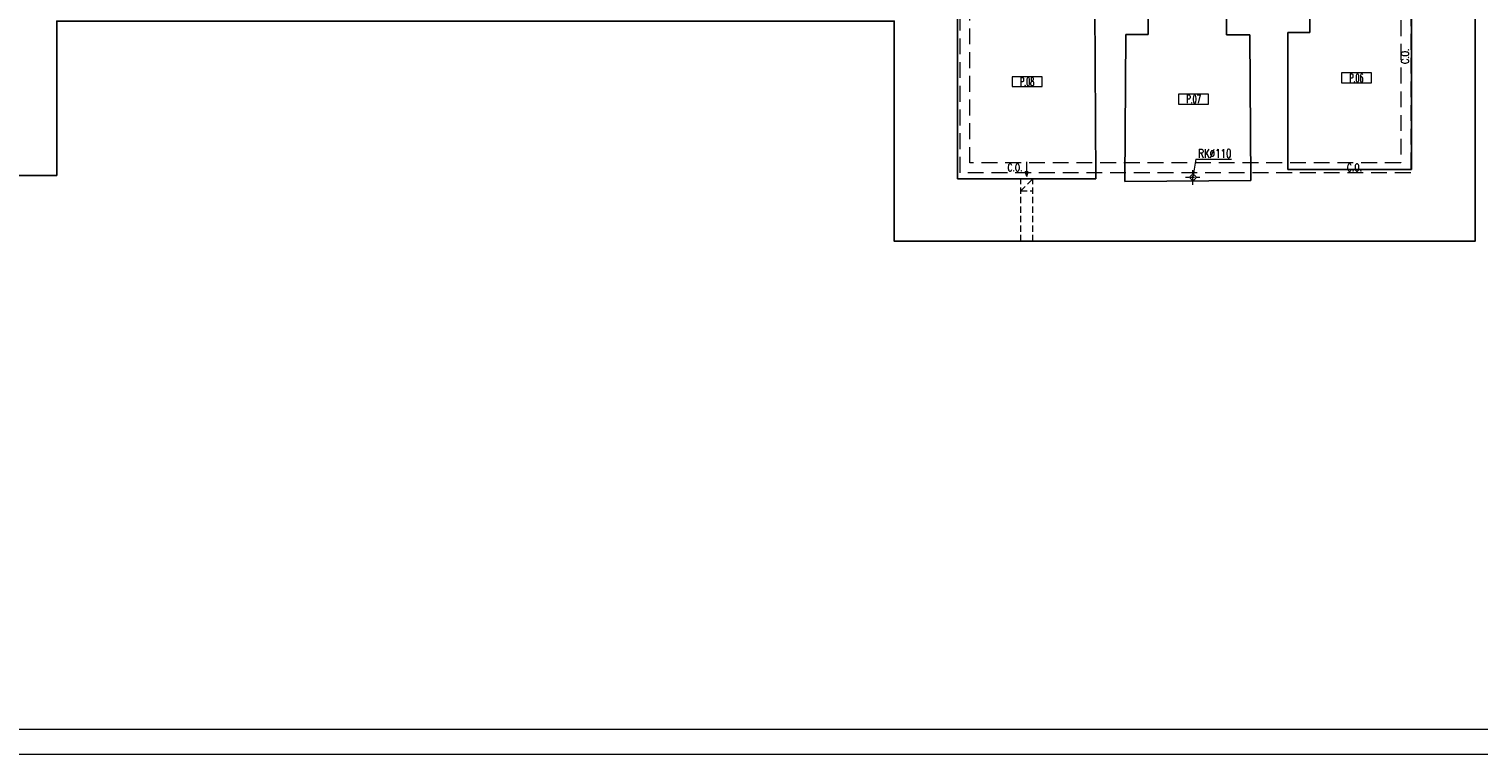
# Model space of a CAD drawing. Header units: millimetres. Extents: x 12584 to 77584, y 9983 to 29820.
# Tile 26 of 176: x 16620 to 19530, y 23880 to 25336. Entities that reach past the tile are written whole.
import ezdxf

# ---------------------------------------------------------------- set-up
doc = ezdxf.new("R2010")
doc.units = ezdxf.units.MM
doc.linetypes.add('ACAD_ISO10W100', pattern=[18, 12, -3, 0, -3])
doc.linetypes.add('HIDDEN', pattern=[9.525, 6.35, -3.175])
for name, color, linetype, lineweight in [('m_tabela', 7, 'Continuous', 20), ('m_wentylacja', 1, 'Continuous', 5), ('mr_cienka', 7, 'Continuous', 9), ('mr_instalacje', 1, 'Continuous', 9), ('mr_otwory', 7, 'Continuous', 9), ('mr_wentylacja', 1, 'Continuous', 13), ('mr_ściany', 7, 'Continuous', 25)]:
    doc.layers.add(name, color=color, linetype=linetype, lineweight=lineweight)
doc.styles.add('styl1', font='simplex.shx', dxfattribs={"width": 0.75})
doc.styles.add('WYM', font='simplex.shx', dxfattribs={"width": 0.5})

# ---------------------------------------------------------------- blocks, each defined once
blk = doc.blocks.new('strz')
at = {"layer": 'm_wentylacja', "ltscale": 2}
h = blk.add_hatch(color=0, dxfattribs=at)
h.paths.add_polyline_path([(0, 9.8), (-2.9, 9.8), (0, 0)])
h.paths.add_polyline_path([(2.9, 9.8), (0, 9.8), (0, 0)])
at = {"layer": 'm_wentylacja', "color": 0, "ltscale": 2}
for p, q in [((0, 0), (0, 29.8)), ((0, 0), (-2.9, 9.8)), ((-2.9, 9.8), (2.9, 9.8)), ((0, 0), (2.9, 9.8))]:
    blk.add_line(p, q, dxfattribs=at)

msp = doc.modelspace()

# ---------------------------------------------------------------- linework, layer by layer
at = {"layer": 'm_tabela'}
for p, q in [((12633.6, 23929.8), (20943.6, 23929.8)), ((12583.6, 23879.8), (20993.6, 23879.8))]:
    msp.add_line(p, q, dxfattribs=at)
at = {"layer": 'mr_cienka', "ltscale": 2}
for p, q in [((18592.8, 25240.3), (18592.8, 25220.3)), ((18652.8, 25240.3), (18592.8, 25240.3)), ((19253.8, 25247.7), (19253.8, 25227.7)), ((19313.8, 25247.7), (19253.8, 25247.7)), ((18592.8, 25220.3), (18652.8, 25220.3)), ((18927, 25205.3), (18927, 25185.3)), ((18987, 25205.3), (18927, 25205.3)), ((19253.8, 25227.7), (19313.8, 25227.7)), ((18927, 25185.3), (18987, 25185.3))]:
    msp.add_line(p, q, dxfattribs=at)
at = {"layer": 'mr_cienka'}
for points in [[(18652.8, 25220.3), (18652.8, 25240.3)], [(19313.8, 25227.7), (19313.8, 25247.7)], [(18987, 25185.3), (18987, 25205.3)]]:
    msp.add_lwpolyline(points, dxfattribs=at)
at = {"layer": 'mr_instalacje', "color": 6, "linetype": 'ACAD_ISO10W100', "ltscale": 0.6}
for p, q in [((18940.8, 25038.2), (18970.8, 25038.2)), ((18955.8, 25023.2), (18955.8, 25053.2))]:
    msp.add_line(p, q, dxfattribs=at)
at = {"layer": 'mr_instalacje', "color": 5, "linetype": 'HIDDEN', "ltscale": 5}
msp.add_lwpolyline([(18488.2, 26911.6), (18499.8, 27707.3), (19392.8, 27707.3), (19392.8, 25047.2), (18488.2, 25047.2), (18488.2, 25636.8)], dxfattribs=at)
at = {"layer": 'mr_instalacje', "color": 1, "linetype": 'HIDDEN', "ltscale": 5}
msp.add_lwpolyline([(18508.2, 26908.4), (18519.5, 27687.3), (19372.8, 27687.3), (19372.8, 25067.2), (18508.2, 25067.2), (18508.2, 25656.8)], dxfattribs=at)
at = {"layer": 'mr_instalacje', "color": 6, "ltscale": 2}
msp.add_circle((18955.8, 25038.2), 5.5, dxfattribs=at)
at = {"layer": 'mr_otwory'}
for points in [[(18961.7, 25074.9), (18955.8, 25038.2)], [(18961.7, 25074.9), (19033.4, 25074.9)]]:
    msp.add_lwpolyline(points, dxfattribs=at)
at = {"layer": 'mr_wentylacja', "linetype": 'HIDDEN', "ltscale": 2}
for p, q in [((18610.1, 24909.8), (18610.1, 25034.8)), ((18610.1, 25034.8), (18634.1, 25034.8)), ((18610.1, 25010.8), (18634.1, 25034.8)), ((18634.1, 24909.8), (18634.1, 25034.8)), ((18610.1, 25010.8), (18634.1, 25010.8))]:
    msp.add_line(p, q, dxfattribs=at)
at = {"layer": 'mr_ściany', "ltscale": 2}
for p, q in [((18483.1, 25380.3), (18483.1, 25034.8)), ((18759.1, 25380.3), (18761.1, 25034.8)), ((18866.1, 25377.3), (18866.1, 25325.3)), ((19023.1, 25377.3), (19023.1, 25324.3)), ((19190.1, 25377.3), (19190.1, 25329.3)), ((19394.1, 25053.8), (19394.1, 25377.3)), ((18821.1, 25325.3), (18819, 25029.8)), ((18866.1, 25325.3), (18821.1, 25325.3)), ((19070.1, 25324.3), (19023.1, 25324.3)), ((19070.1, 25324.3), (19072.1, 25031.8)), ((19146.1, 25329.3), (19146.1, 25053.8)), ((19190.1, 25329.3), (19146.1, 25329.3)), ((18483.1, 25034.8), (18761.1, 25034.8)), ((18819, 25029.8), (19072.1, 25031.8)), ((19146.1, 25053.8), (19394.1, 25053.8))]:
    msp.add_line(p, q, dxfattribs=at)
msp.add_lwpolyline([(15050.1, 25351.8), (16182.1, 25351.8), (16182.1, 25041.8), (16675.1, 25041.8), (16675.1, 25351.8), (18356.1, 25351.8), (18356.1, 24909.8), (19522.1, 24909.8), (19522.1, 26089.8), (19636.1, 26089.8), (19636.1, 26656.8), (19524.1, 26656.8), (19524.1, 27843.8), (18510.1, 27843.8), (18510.1, 28518.8), (16992.1, 28518.8), (16992.1, 27821.8), (15887.1, 27821.8), (15887.1, 28513.8), (14367.1, 28513.8), (14367.1, 27840.8), (13349.1, 27840.8), (13349.1, 27201.8)], dxfattribs=at)

# ---------------------------------------------------------------- block references
at = {"layer": 'mr_wentylacja', "xscale": -1}
msp.add_blockref('strz', (18622.1, 25039.5), dxfattribs=at)

# ---------------------------------------------------------------- texts
at = {"layer": 'mr_instalacje', "color": 5, "linetype": 'HIDDEN', "ltscale": 5, "insert": (19381.4, 25281.3), "char_height": 15, "attachment_point": 5, "rotation": 90, "style": 'styl1'}
msp.add_mtext_dynamic_manual_height_columns('C.O.', width=62.34, gutter_width=75, heights=[0], dxfattribs=at)
at = {"layer": 'mr_otwory', "ltscale": 2, "char_height": 17, "attachment_point": 5}
for s, width, insert, style in [('P.08', 40, (18622.8, 25230.3), 'WYM'), ('P.06', 40, (19283.8, 25237.7), 'WYM'), ('P.07', 40, (18957, 25195.3), 'WYM'), ('RK%%C110', 62.34, (18999.6, 25086), 'styl1')]:
    msp.add_mtext_dynamic_manual_height_columns(s, width=width, gutter_width=75, heights=[0], dxfattribs=dict(at, insert=insert, style=style))
at = {"layer": 'mr_wentylacja', "char_height": 15, "attachment_point": 5, "style": 'styl1'}
for insert in [(18598.5, 25057.7), (19279.9, 25057.7)]:
    msp.add_mtext_dynamic_manual_height_columns('C.O.', width=62.34, gutter_width=75, heights=[0], dxfattribs=dict(at, insert=insert))

doc.saveas('drawing.dxf')
